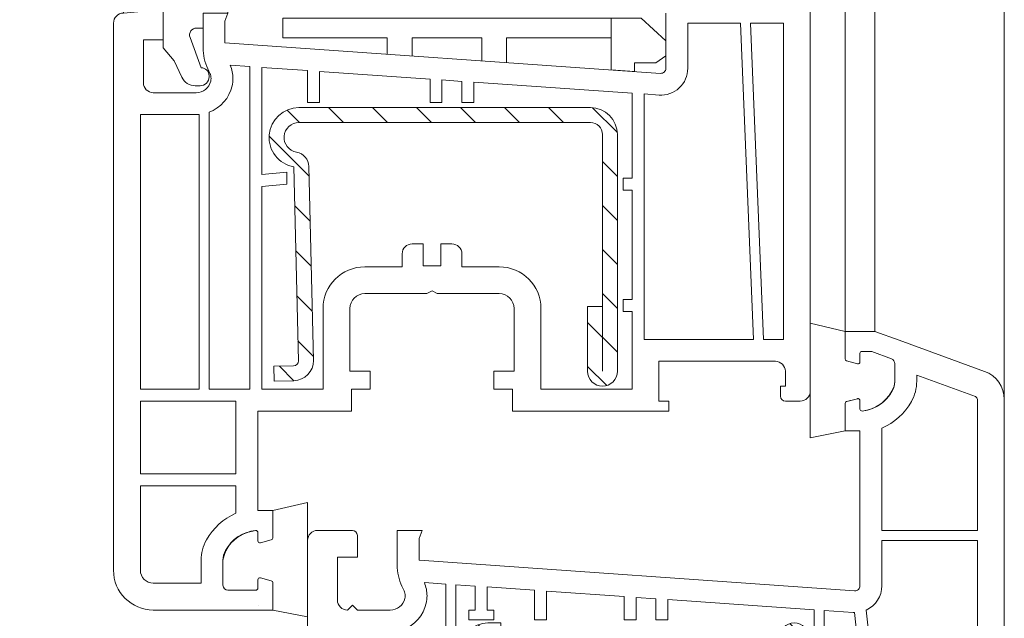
# Model space of a CAD drawing. Header units: millimetres. Extents: x 3652085 to 3778338, y -303702 to -273644.
# Tile 125 of 256: x 3679293 to 3679392, y -282983 to -282923. Entities that reach past the tile are written whole.
import ezdxf

# ---------------------------------------------------------------- set-up
doc = ezdxf.new("R2010")
doc.units = ezdxf.units.MM
doc.header["$PDMODE"] = 34
doc.linetypes.add('HIDDEN2', pattern=[4.7624999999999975, 3.174999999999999, -1.587499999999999])
for name, color, linetype in [('1', 7, 'Continuous'), ('ARMIERUNG', 5, 'Continuous'), ('ZUSATZPROFILE', 7, 'Continuous')]:
    doc.layers.add(name, color=color, linetype=linetype)
doc.layers.add('DIM-03    (HAUSART)', color=111, linetype='Continuous', lineweight=5)
doc.layers.add('WINDOW-PROFILE (HAUSART)', color=166, linetype='Continuous', lineweight=5)
doc.styles.add('1-20 Eng HA', font='arial.ttf', dxfattribs={"height": 40})
doc.dimstyles.new('1-20 Eng HA', dxfattribs={"dimtxt": 40, "dimasz": 16, "dimexe": 16, "dimexo": 5, "dimgap": 5, "dimtad": 1, "dimdec": 0, "dimlfac": -1, "dimzin": 0, "dimdsep": 46, "dimtxsty": '1-20 Eng HA', "dimblk": 'OBLIQUE', "dimcen": 0.09, "dimdle": 16, "dimclrd": 256, "dimclre": 256, "dimclrt": 256, "dimadec": 0, "dimazin": 0, "dimtfac": 1, "dimtdec": 0, "dimtofl": 0, "dimtmove": 0, "dimatfit": 3, "dimldrblk": 'OBLIQUE', "dimfxl": 1, "dimtolj": 1, "dimtzin": 0, "dimlwe": 0, "dimarcsym": 0})

# ---------------------------------------------------------------- blocks, each defined once
blk = doc.blocks.new('A$C3FD17440')
at = {"layer": 'ARMIERUNG', "lineweight": 0}
h = blk.add_hatch(dxfattribs=at)
h.set_pattern_fill('ANSI31', color=256, scale=0.9999999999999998, style=0)
h.set_pattern_definition([(44.99999999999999, (-71.91149228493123, -179.7928927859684), (-2.245064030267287, 2.245064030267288), [])])
h.paths.add_polyline_path([(50.39999999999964, 21.79999999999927, 0.4142135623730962), (49.19999999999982, 23), (47.89999999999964, 23), (47.89999999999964, 24.5), (49.19999999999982, 24.5, -0.4142135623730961), (51.89999999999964, 21.79999999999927), (51.89999999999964, 7.200000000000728, -0.4142135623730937), (49.19999999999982, 4.5), (19.60000000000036, 4.5, -0.4142135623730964), (16.89999999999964, 7.200000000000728), (16.89999999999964, 23, -1), (19.89999999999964, 23), (19.89999999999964, 8.4999340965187), (18.39999999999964, 8.4999340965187), (18.39999999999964, 7.200000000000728, 0.4142135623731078), (19.60000000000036, 6), (49.19999999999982, 6, 0.4142135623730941), (50.39999999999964, 7.200000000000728)])
at = {"layer": '1', "linetype": 'Continuous', "lineweight": 0}
for p, q in [((10.30000000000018, 53.79999999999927), (7.872140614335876, 52.91633145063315)), ((13.30000000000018, 53.79999999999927), (10.30000000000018, 53.79999999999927)), ((13.30000000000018, 51.04474411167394), (13.30000000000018, 53.79999999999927)), ((7.872140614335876, 52.91633145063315), (-0.726060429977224, 49.78684220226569)), ((10.61710825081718, 51.76980987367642), (8.628993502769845, 51.0462124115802)), ((11.59999999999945, 51.79999999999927), (10.78821839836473, 51.79999999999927)), ((11.80000000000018, 51.59999999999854), (11.80000000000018, 50.75)), ((8.300000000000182, 48.79999999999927), (8.300000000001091, 50.57636480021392)), ((13.15176380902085, 50.85155894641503), (12.05176380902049, 50.55681483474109)), ((13.15176380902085, 50.85155894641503), (12.05176380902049, 50.55681483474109)), ((6.099999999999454, 49.39804503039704), (0.1973939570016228, 47.24967212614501)), ((6.099999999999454, 48.79999999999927), (6.099999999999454, 49.39804503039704)), ((-2.699999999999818, -9.700000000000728), (-2.699999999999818, 46.96776433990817)), ((0, 46.96776433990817), (0, 33.79999999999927)), ((11.80000000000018, 46.84999999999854), (11.80000000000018, 46)), ((12.97961466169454, 46.79456827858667), (12.05176380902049, 47.04318516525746)), ((12.97961466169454, 46.79456827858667), (12.05176380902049, 47.04318516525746)), ((13.15176380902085, 46.74844105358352), (12.97961466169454, 46.79456827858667)), ((13.15176380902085, 46.74844105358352), (12.97961466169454, 46.79456827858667)), ((13.30000000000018, 46.55525588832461), (13.30000000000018, 43.79999999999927)), ((9.599999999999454, 44.07694097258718), (9.599999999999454, 33.79999999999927)), ((11.80000000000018, 43.79999999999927), (11.80000000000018, 33.79999999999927)), ((11.80000000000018, 43.79999999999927), (13.30000000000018, 43.79999999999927)), ((0, 33.79999999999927), (9.599999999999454, 33.79999999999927)), ((11.80000000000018, 33.79999999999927), (11.80000000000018, 28.24105121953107)), ((58.30000000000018, 33.79999999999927), (55.80000000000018, 33.79999999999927)), ((55.80000000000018, 33.79999999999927), (56.09999999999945, 32.97575677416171)), ((58.30000000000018, 33.79999999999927), (58.30000000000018, 30.30847331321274)), ((62.80000000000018, 33.79999999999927), (66.30000000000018, 33.79999999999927)), ((0, 32.79999999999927), (9.599999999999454, 32.79999999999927)), ((0, 32.79999999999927), (0, 11.79999999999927)), ((9.599999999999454, 32.79999999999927), (9.599999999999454, 28.24105121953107)), ((56.09999999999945, 32.97575677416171), (56.09999999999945, 30.79999999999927)), ((62.30000000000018, 33.29999999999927), (62.30000000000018, 31.09999999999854)), ((67.30000000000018, 32.79999999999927), (67.30000000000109, 0.3043379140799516)), ((12.3348782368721, 27.74226919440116), (56.06246599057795, 30.79999999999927)), ((56.06246599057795, 30.79999999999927), (56.09999999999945, 30.79999999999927)), ((62.30000000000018, 31.09999999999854), (64.30000000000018, 31.09999999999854)), ((64.30000000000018, 31.09999999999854), (64.30000000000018, 26.79999999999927)), ((35.5, 27.156760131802), (43.30000000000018, 27.70218926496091)), ((43.30000000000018, 24.79999999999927), (43.30000000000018, 27.70218926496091)), ((44.5, 27.78610143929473), (49.25000000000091, 28.11825379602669)), ((44.5, 24.79999999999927), (44.5, 27.78610143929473)), ((49.25000000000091, 25.79999999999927), (49.25000000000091, 28.11825379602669)), ((50.45000000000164, 28.20216597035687), (52.39999999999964, 28.33852325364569)), ((50.44999999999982, 25.79999999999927), (50.45000000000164, 28.20216597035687)), ((52.39999999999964, 5.222541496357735), (52.39999999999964, 28.33852325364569)), ((53.39999999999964, 28.40845006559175), (55.56925322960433, 28.56013902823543)), ((53.39999999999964, 11.79999999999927), (53.39999999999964, 28.40845006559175)), ((57.61243065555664, 27.74122488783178), (57.82420759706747, 28.19538200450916)), ((31.09999999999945, 26.84908215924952), (16.39999999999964, 25.82115802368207)), ((31.09999999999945, 24.79999999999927), (31.09999999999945, 26.84908215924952)), ((32.30000000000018, 26.93299433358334), (34.30000000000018, 27.07284795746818)), ((32.30000000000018, 24.79999999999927), (32.30000000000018, 26.93299433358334)), ((34.30000000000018, 24.79999999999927), (34.30000000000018, 27.07284795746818)), ((35.5, 24.79999999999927), (35.5, 27.156760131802)), ((9.592369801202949, 11.79999999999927), (11.17227934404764, 25.78783982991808)), ((12.48834247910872, 25.54762828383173), (15.39999999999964, 25.75123121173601)), ((15.39999999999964, 25.75123121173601), (15.39999999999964, 0)), ((16.39999999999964, 25.82115802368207), (16.39999999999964, 0)), ((49.25000000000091, 25.79999999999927), (48.59999999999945, 25.79999999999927)), ((48.59999999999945, 25.79999999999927), (48.59999999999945, 24.79999999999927)), ((50.44999999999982, 25.79999999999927), (51.09999999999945, 25.79999999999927)), ((51.09999999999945, 25.79999999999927), (51.09999999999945, 24.79999999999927)), ((59.00000000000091, 25.79999999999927), (62.30000000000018, 25.79999999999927)), ((62.80000000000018, 26.29999999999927), (62.30000000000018, 25.79999999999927)), ((63.30000000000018, 25.79999999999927), (62.80000000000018, 26.29999999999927)), ((10.80000000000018, 11.79999999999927), (12.35209183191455, 25.54155377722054)), ((31.09999999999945, 24.79999999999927), (32.30000000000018, 24.79999999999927)), ((34.30000000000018, 24.79999999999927), (35.5, 24.79999999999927)), ((44.5, 24.79999999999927), (43.30000000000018, 24.79999999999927)), ((43.30000000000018, 24.79999999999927), (44.5, 24.79999999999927)), ((48.59999999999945, 24.79999999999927), (51.09999999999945, 24.79999999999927)), ((57.69999999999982, 11.79999999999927), (57.69999999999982, 23.83421044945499)), ((58.89999999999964, 11.79999999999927), (58.89999999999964, 23.60124828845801)), ((59.00208627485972, 23.59999999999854), (61.09999999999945, 23.59999999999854)), ((61.09999999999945, 21.29999999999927), (61.09999999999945, 23.59999999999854)), ((62.59999999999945, 22.29999999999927), (62.59999999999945, 23.59999999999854)), ((62.59999999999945, 23.59999999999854), (64.59999999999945, 23.59999999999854)), ((64.59999999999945, 23.59999999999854), (64.59999999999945, 19.79999999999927)), ((61.59999999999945, 21.29999999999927), (61.09999999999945, 21.29999999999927)), ((64.30000000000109, 17.79999999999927), (64.30000000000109, 19.79999999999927)), ((64.30000000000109, 19.79999999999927), (64.59999999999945, 19.79999999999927)), ((64.59999999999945, 17.79999999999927), (64.30000000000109, 17.79999999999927)), ((64.59999999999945, 17.79999999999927), (64.59999999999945, 15.79999999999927)), ((64.30000000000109, 13.79999999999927), (64.30000000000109, 15.79999999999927)), ((64.30000000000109, 15.79999999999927), (64.59999999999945, 15.79999999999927)), ((64.59999999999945, 13.79999999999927), (64.30000000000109, 13.79999999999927)), ((64.59999999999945, 13.79999999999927), (64.59999999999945, 11.79999999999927)), ((9.592369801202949, 11.79999999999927), (0, 11.79999999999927)), ((9.600000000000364, 11.79999999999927), (9.592369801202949, 11.79999999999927)), ((10.80000000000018, 11.79999999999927), (10.80000000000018, 0)), ((57.69999999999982, 11.79999999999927), (53.39999999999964, 11.79999999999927)), ((58.89999999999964, 11.79999999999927), (64.59999999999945, 11.79999999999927)), ((9.600000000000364, 10.59999999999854), (0, 10.59999999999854)), ((0, 10.59999999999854), (0, 0)), ((9.600000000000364, 10.59999999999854), (9.600000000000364, 0)), ((53.39999999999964, 10.79999999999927), (57.69999999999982, 10.79999999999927)), ((53.39999999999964, 10.79999999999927), (53.39999999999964, 0)), ((57.69999999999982, 10.79999999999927), (57.69999999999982, 0)), ((58.89999999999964, 10.79999999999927), (58.89999999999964, 0)), ((58.89999999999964, 10.79999999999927), (64.59999999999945, 10.79999999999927)), ((64.59999999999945, 10.79999999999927), (64.59999999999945, 0)), ((52.39999999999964, 5.222541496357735), (52.39999999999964, 0)), ((30.20000000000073, 4), (30.40000000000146, 4)), ((45.20000000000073, 4), (45.40000000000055, 4)), ((29.90000000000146, 2.399995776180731), (29.90000000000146, 3.69999999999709)), ((30.70000000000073, 3.69999999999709), (30.70000000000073, 1.5)), ((44.90000000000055, 1.5), (44.90000000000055, 3.69999999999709)), ((45.70000000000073, 3.69999999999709), (45.70000000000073, 1.5)), ((29.90000000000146, 1.5), (29.90000000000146, 2.399995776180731)), ((0, 0), (9.600000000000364, 0)), ((10.80000000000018, 0), (15.39999999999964, 0)), ((16.39999999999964, 0), (28.40000000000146, 0)), ((32.20000000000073, 0), (43.40000000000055, 0)), ((47.20000000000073, 0), (52.39999999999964, 0)), ((53.39999999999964, 0), (57.69999999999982, 0)), ((58.89999999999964, 0), (64.59999999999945, 0)), ((67.30000000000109, 0.3043379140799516), (67.30000000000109, -9.700000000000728)), ((-0.1999999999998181, -2.671743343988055), (-0.1999999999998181, -7)), ((5.739825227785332, -2.200000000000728), (0.2992009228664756, -2.200000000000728)), ((6.035145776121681, -2.552780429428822), (5.107799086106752, -7.812032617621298)), ((7.120139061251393, -6.76527036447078), (7.881405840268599, -2.447905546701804)), ((8.176848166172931, -2.200000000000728), (46.42315183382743, -2.200000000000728)), ((46.71859415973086, -2.447905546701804), (47.47986093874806, -6.76527036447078)), ((49.4922009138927, -7.812032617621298), (48.56485422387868, -2.552780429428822)), ((56.42315183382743, -2.200000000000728), (48.86017477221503, -2.200000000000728)), ((56.71859415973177, -2.447905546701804), (57.47986093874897, -6.76527036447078)), ((59.49220091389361, -7.812032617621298), (58.56485422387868, -2.552780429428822)), ((64.30000000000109, -2.200000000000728), (58.86017477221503, -2.200000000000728)), ((64.30079907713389, -2.200000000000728), (64.30000000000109, -2.200000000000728)), ((64.80000000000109, -7), (64.80000000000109, -2.671743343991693)), ((1.099999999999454, -7), (-0.1999999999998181, -7)), ((1.099999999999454, -7), (0.8610155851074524, -8.355347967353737)), ((7.317100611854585, -7.000000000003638), (9.399999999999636, -7.000000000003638)), ((9.399999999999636, -7.000000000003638), (9.167165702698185, -8.320468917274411)), ((45.43283429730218, -8.320468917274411), (45.19999999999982, -7.000000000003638)), ((45.19999999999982, -7.000000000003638), (47.28289938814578, -7.000000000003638)), ((55.43283429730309, -8.320468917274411), (55.20000000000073, -7.000000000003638)), ((55.20000000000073, -7.000000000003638), (57.28289938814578, -7.000000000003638)), ((63.73898441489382, -8.355347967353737), (63.50000000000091, -7)), ((64.80000000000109, -7), (63.50000000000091, -7)), ((5.166987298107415, -8.150000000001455), (6.061880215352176, -9.700000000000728)), ((9.167165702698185, -8.320468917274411), (8.101097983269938, -9.78778525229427)), ((46.49890201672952, -9.78778525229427), (45.43283429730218, -8.320468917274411)), ((48.53811978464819, -9.700000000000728), (49.43301270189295, -8.150000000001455)), ((56.49890201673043, -9.78778525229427), (55.43283429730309, -8.320468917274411)), ((58.5381197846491, -9.700000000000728), (59.43301270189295, -8.150000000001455)), ((0.4444641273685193, -9.155535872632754), (-0.1050848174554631, -9.705084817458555)), ((64.70508481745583, -9.705084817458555), (64.15553587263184, -9.155535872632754)), ((-1.087241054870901, -10.14236894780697), (-2.173832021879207, -10.19931476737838)), ((6.927905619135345, -10.20000000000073), (7.292080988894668, -10.20000000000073)), ((47.30791901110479, -10.20000000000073), (47.67209438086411, -10.20000000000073)), ((57.3079190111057, -10.20000000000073), (57.67209438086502, -10.20000000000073)), ((66.77383202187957, -10.19931476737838), (65.68724105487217, -10.14236894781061))]:
    blk.add_line(p, q, dxfattribs=at)
for centre, radius, start, end in [((10.78821839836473, 51.29999999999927), 0.5, 90, 110.0122043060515), ((11.59999999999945, 51.59999999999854), 0.2000000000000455, 0, 90), ((8.800000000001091, 50.57636480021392), 0.5000000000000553, 109.9995641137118, 180), ((12, 50.75), 0.2000000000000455, 180, 270), ((12, 50.75), 0.2000000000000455, 180, 270), ((12, 50.75), 0.1999999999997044, 270, 285.0000000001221), ((12, 50.75), 0.1999999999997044, 270, 285.0000000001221), ((13.10000000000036, 51.04474411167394), 0.199999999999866, 284.9999999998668, 0), ((13.10000000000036, 51.04474411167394), 0.199999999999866, 284.9999999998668, 0), ((0.3000000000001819, 46.96776433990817), 2.999999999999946, 110.000000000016, 180), ((10.30000000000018, 48.79999999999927), 4.200000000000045, 180, 209.1309826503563), ((10.30000000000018, 48.79999999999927), 2, 180, 209.1309826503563), ((12.04701821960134, 49.77361560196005), 4.000000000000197, 209.1309826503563, 263.2442894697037), ((0.3000000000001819, 46.96776433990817), 0.3000000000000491, 110.0000000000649, 180), ((12.04701821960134, 49.77361560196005), 6.199999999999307, 209.1309826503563, 246.7539596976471), ((12, 46.84999999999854), 0.2000000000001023, 89.99999999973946, 180), ((12, 46.84999999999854), 0.2000000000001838, 74.99999999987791, 89.99999999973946), ((13.10000000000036, 46.55525588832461), 0.199999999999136, 0, 75.0000000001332), ((13.10000000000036, 46.55525588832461), 0.199999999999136, 0, 75.0000000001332), ((11.59999999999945, 46), 0.2000000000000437, 263.244289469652, 0), ((62.80000000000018, 33.29999999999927), 0.5, 90, 180), ((66.30000000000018, 32.79999999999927), 1, 0, 90), ((53.29633433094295, 30.32500807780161), 5.003692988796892, 334.8106650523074, 359.8106650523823), ((12.30000000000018, 28.24105121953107), 2.700000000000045, 180, 245.3121557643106), ((12.30000000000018, 28.24105121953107), 0.5, 180, 273.9999999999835), ((58.70000000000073, 27.23408297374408), 3.400000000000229, 157.0444747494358, 180), ((58.70000000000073, 27.23408297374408), 1.200000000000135, 154.9999999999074, 180), ((58.70000000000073, 27.23408297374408), 3.400000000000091, 180, 192.7395351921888), ((58.70000000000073, 27.23408297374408), 1.200000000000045, 180, 192.6927886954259), ((58.99633433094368, 27.30458310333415), 1.504587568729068, 192.8323801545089, 270.1395914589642), ((63.30000000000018, 26.79999999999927), 1, 270, 0), ((58.99633433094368, 27.30458310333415), 3.704587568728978, 192.7923856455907, 249.5171644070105), ((12.30000000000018, 28.24105121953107), 2.699999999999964, 271.1054915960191, 273.9999999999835), ((58.99633433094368, 27.30458310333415), 3.704587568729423, 268.5099089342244, 270.0889605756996), ((61.59999999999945, 22.29999999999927), 1, 270, 0), ((30.20000000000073, 3.69999999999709), 0.3000000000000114, 90, 180), ((30.40000000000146, 3.69999999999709), 0.2999999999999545, 0, 90), ((45.20000000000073, 3.69999999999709), 0.3000000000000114, 90, 180), ((45.40000000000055, 3.69999999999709), 0.2999999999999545, 0, 90), ((28.40000000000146, 1.5), 1.5, 270, 0), ((32.20000000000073, 1.5), 1.5, 180, 270), ((43.40000000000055, 1.5), 1.5, 270, 0), ((47.20000000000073, 1.5), 1.5, 180, 270), ((0.2992009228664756, -2.700000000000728), 0.5, 90, 176.7602997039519), ((5.739825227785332, -2.5), 0.3000000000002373, 349.8669397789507, 90), ((8.176848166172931, -2.5), 0.2999999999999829, 90, 169.9999999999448), ((46.42315183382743, -2.5), 0.2999999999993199, 10.00000000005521, 90), ((48.86017477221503, -2.5), 0.2999999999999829, 90, 190.1330602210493), ((56.42315183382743, -2.5), 0.3000000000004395, 10.00000000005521, 90), ((58.86017477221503, -2.5), 0.2999999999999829, 90, 190.1330602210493), ((64.30079907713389, -2.700000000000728), 0.5000000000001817, 3.239700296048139, 90), ((7.317100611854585, -6.80000000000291), 0.2000000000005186, 169.9999999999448, 270), ((47.28289938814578, -6.80000000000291), 0.1999999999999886, 270, 10.00000000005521), ((57.28289938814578, -6.80000000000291), 0.1999999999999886, 270, 10.00000000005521), ((5.599999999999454, -7.900000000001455), 0.4999999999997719, 169.8669397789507, 210.0000000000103), ((49, -7.900000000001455), 0.5000000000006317, 330.0000000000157, 10.13306022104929), ((59.00000000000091, -7.900000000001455), 0.4999999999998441, 329.9999999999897, 10.13306022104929), ((-0.6161960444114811, -8.094875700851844), 1.500000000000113, 315.0000000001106, 349.9999999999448), ((65.21619604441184, -8.094875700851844), 1.49999999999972, 190.0000000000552, 224.9999999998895), ((-2.199999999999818, -9.700000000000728), 0.5, 180, 272.9999999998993), ((-1.165744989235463, -8.644424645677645), 1.49999999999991, 273.0000000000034, 315.0000000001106), ((6.927905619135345, -9.200000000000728), 0.9999999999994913, 210.0000000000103, 270), ((7.292080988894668, -9.200000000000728), 1, 270, 323.9999999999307), ((47.30791901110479, -9.200000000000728), 0.9999999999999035, 216.0000000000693, 270), ((47.67209438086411, -9.200000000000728), 1, 270, 329.9999999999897), ((57.30791901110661, -9.200000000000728), 1.000000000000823, 216.0000000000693, 269.9999999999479), ((57.67209438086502, -9.200000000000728), 1, 270, 329.9999999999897), ((65.76574498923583, -8.644424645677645), 1.500000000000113, 224.9999999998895, 266.9999999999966), ((66.80000000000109, -9.700000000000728), 0.4999999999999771, 267.0000000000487, 0)]:
    blk.add_arc(centre, radius, start, end, dxfattribs=at)
at = {"layer": 'ARMIERUNG', "lineweight": 0}
for p, q in [((18.39999999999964, 24.5), (18.39999999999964, 24.5)), ((49.19999999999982, 24.5), (47.89999999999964, 24.5)), ((47.89999999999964, 24.5), (47.89999999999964, 23)), ((16.89999999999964, 23), (16.89999999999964, 7.200000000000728)), ((18.39999999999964, 7.200000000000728), (18.39999999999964, 23)), ((19.89999999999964, 8.4999340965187), (19.89999999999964, 23)), ((47.89999999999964, 23), (49.19999999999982, 23)), ((50.39999999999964, 21.79999999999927), (50.39999999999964, 7.200000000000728)), ((51.89999999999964, 7.200000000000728), (51.89999999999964, 21.79999999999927)), ((18.39999999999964, 8.4999340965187), (19.89999999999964, 8.4999340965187)), ((49.19999999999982, 6), (19.60000000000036, 6)), ((19.60000000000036, 4.5), (49.19999999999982, 4.5))]:
    blk.add_line(p, q, dxfattribs=at)
at = {"layer": 'ARMIERUNG', "color": 3, "lineweight": 0}
blk.add_lwpolyline([(13.30000000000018, 53.79999999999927), (16.80000000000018, 54.62263833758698), (16.80000000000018, 43.12263833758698), (13.30000000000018, 43.79999999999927), (13.30000000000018, 46.55525588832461, 0.3394542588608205), (13.15176380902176, 46.74844105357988), (12.05176380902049, 47.04318516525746, 0.4931454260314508), (11.80000000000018, 46.84999999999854), (11.80000000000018, 46, -0.4491855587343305), (11.57647272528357, 45.80138865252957, -0.2820358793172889), (8.364278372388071, 48.29702705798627, -0.06363965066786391), (8.300000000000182, 48.79999999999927), (8.300000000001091, 50.57636480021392, -0.3153008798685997), (8.628993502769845, 51.0462124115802), (10.61710825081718, 51.76980987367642), (10.78821839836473, 51.79999999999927), (11.59999999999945, 51.79999999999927, -0.4142135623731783), (11.80000000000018, 51.59999999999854), (11.80000000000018, 50.75, 0.4931454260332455), (12.05176380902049, 50.55681483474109), (13.15176380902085, 50.85155894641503, 0.3394542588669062), (13.30000000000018, 51.04474411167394)], format="xyb", close=True, dxfattribs=at)
at = {"layer": 'ARMIERUNG', "lineweight": 0}
for centre, radius, start, end in [((18.39999999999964, 23), 1.5, 90, 180), ((18.39999999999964, 23), 1.5, 0, 90), ((49.19999999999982, 21.79999999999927), 2.7, 0, 90), ((49.19999999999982, 21.79999999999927), 1.2, 0, 90), ((19.60000000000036, 7.200000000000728), 2.7, 180, 270), ((19.60000000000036, 7.200000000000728), 1.2, 180, 270), ((49.19999999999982, 7.200000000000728), 2.7, 270, 0), ((49.19999999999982, 7.200000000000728), 1.2, 270, 0)]:
    blk.add_arc(centre, radius, start, end, dxfattribs=at)
blk = doc.blocks.new('554012_ARMIERUNG')
at = {"layer": 'ARMIERUNG', "lineweight": 0}
h = blk.add_hatch(dxfattribs=at)
h.set_pattern_fill('ANSI31', color=256, scale=25, style=0)
h.set_pattern_definition([(45, (-54.91365138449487, 6.145086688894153), (-2.209708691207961, 2.209708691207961), [])])
h.paths.add_polyline_path([(-14.79999999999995, 27.99999999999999, 0.4142135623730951), (-17.49999999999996, 25.29999999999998), (-17.49999999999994, 1.5, 1), (-14.49999999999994, 1.5), (-14.49999999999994, 8), (-15.99999999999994, 8), (-15.99999999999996, 25.29999999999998, -0.4142135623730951), (-14.79999999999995, 26.49999999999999), (14.50000000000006, 26.49999999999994, -0.9195326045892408), (14.75019970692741, 23.52101382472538, 0.3593905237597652), (13.50080132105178, 22.07674882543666), (13.04968506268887, 2.593175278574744, 0.4140453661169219), (15.00170601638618, 0.5474431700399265), (17.00114322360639, 0.4999999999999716), (17.03672560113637, 1.999577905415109), (15.03728839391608, 2.047021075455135, -0.414039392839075), (14.54928291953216, 2.558443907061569), (15.00000000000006, 22.04196010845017, 0.9195949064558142), (14.50000000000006, 27.99999999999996)])
for p, q in [((14.50000000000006, 27.99999999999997), (-14.79999999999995, 27.99999999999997)), ((14.50000000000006, 26.49999999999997), (-14.79999999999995, 26.49999999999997)), ((-17.49999999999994, 25.29999999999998), (-17.49999999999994, 1.5)), ((-15.99999999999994, 8), (-15.99999999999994, 25.29999999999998)), ((13.50080132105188, 22.07674882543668), (13.04971197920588, 2.594323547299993)), ((15.00000000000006, 22.04196010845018), (14.54928988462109, 2.558741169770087)), ((-15.99999999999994, 8), (-15.99999999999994, 1.5)), ((-15.99999999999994, 8), (-14.49999999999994, 8)), ((-14.49999999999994, 1.5), (-14.49999999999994, 8)), ((17.03672560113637, 1.999577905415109), (15.03728839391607, 2.047021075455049)), ((17.00114322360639, 0.4999999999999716), (17.03672560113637, 1.999577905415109)), ((15.00170601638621, 0.5474431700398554), (17.00114322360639, 0.4999999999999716))]:
    blk.add_line(p, q, dxfattribs=at)
for centre, radius, start, end in [((-14.79999999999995, 25.29999999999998), 2.700000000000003, 90, 180), ((14.50000000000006, 24.99999999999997), 2.999999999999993, 279.5940682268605, 90), ((-14.79999999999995, 25.29999999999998), 1.200000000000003, 90, 180), ((14.50000000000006, 24.99999999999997), 1.49999999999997, 279.6018047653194, 90), ((15.00039941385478, 22.04202764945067), 1.500000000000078, 99.60180476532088, 178.6736303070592), ((15.04914918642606, 2.546880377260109), 1.999999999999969, 178.6407257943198, 268.640725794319), ((15.04914918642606, 2.546880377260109), 0.4999999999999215, 178.6407257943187, 268.6407257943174), ((-15.99999999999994, 1.5), 1.5, 180, 0)]:
    blk.add_arc(centre, radius, start, end, dxfattribs=at)
blk = doc.blocks.new('560510_GLASLEISTE_22-5')
at = {"layer": 'ARMIERUNG', "lineweight": 0}
for centre, radius, start, end in [((-16.60013605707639, 21.52155395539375), 0.3999999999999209, 89.99025564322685, 178.5055530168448), ((-16.59999999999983, 21.52155395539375), 0.3999999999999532, 358.7498880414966, 90.00974438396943), ((-8.97770953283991, 21.32269295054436), 8.025020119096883, 178.5055530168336, 226.5174077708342), ((-11.91410685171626, 21.41929824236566), 4.287008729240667, 178.7498880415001, 232.9010851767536), ((-16.7025935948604, 14.83865157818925), 0.299999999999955, 90, 185.0669878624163), ((-16.7025935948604, 14.83865157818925), 0.3000000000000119, 8.593377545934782, 90), ((-9.300934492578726, 15.96108490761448), 7.186281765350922, 188.6242230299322, 223.6582097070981), ((-8.502522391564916, 15.56915026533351), 8.532544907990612, 185.0898891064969, 225.3403181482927)]:
    blk.add_arc(centre, radius, start, end, dxfattribs=at)
at = {"layer": 'ZUSATZPROFILE', "lineweight": 5}
for p, q in [((-14.5, 18), (7.216930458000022, 13.174015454)), ((-14.5, 18), (-14.5, 8)), ((-12.5, 15.50676789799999), (-2, 13.17343456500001)), ((-12.5, 15.50676789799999), (-12.5, 9)), ((-2, 13.17343456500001), (-2, 9)), ((-0.5, 12.84010123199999), (-0.5, 2)), ((-0.5, 12.84010123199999), (6, 11.39565678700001)), ((8, 12.197828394), (8, 0)), ((6, 11.39565678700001), (6, 2)), ((-12.5, 9), (-2, 9)), ((-13.5, 7), (-3, 7)), ((-2.5, 6.5), (-2.5, 0)), ((-0.5, 2), (6, 2)), ((-2.5, 0), (0, 0)), ((0, 0), (0, -1.5)), ((8, 0), (4, 0.3499546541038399)), ((4, 0.3499546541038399), (4, -3.5)), ((0, -1.5), (0.6561773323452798, -1.5)), ((1.313962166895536, -2.43941410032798), (0.2000000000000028, -5.5)), ((4, -3.5), (2.89719239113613, -4.81427492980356)), ((2.141936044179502, -6.433927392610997), (2.89719239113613, -4.81427492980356)), ((-0.5999999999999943, -6.399999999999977), (-0.5999999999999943, -6.299999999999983)), ((0.3000000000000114, -7.299999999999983), (0.7824743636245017, -7.299999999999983))]:
    blk.add_line(p, q, dxfattribs=at)
for centre, radius, start, end in [((7.000000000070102, 12.19782839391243), 0.9999999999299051, 5.018864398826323e-09, 77.47119228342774), ((-13.5, 8), 1, 180, 270), ((-3, 6.5), 0.5, 0, 90), ((0.6561773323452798, -2.200000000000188), 0.7000000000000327, 340.0000000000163, 90), ((0.2000000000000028, -6.299999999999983), 0.799999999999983, 90, 180), ((0.3000000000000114, -6.399999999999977), 0.9000000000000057, 180, 270), ((0.7824743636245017, -5.799999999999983), 1.5, 270, 335.0000000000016)]:
    blk.add_arc(centre, radius, start, end, dxfattribs=at)
blk = doc.blocks.new('_Oblique')
at = {"color": 0, "linetype": 'ByBlock', "lineweight": -2}
blk.add_line((-0.5, -0.5), (0.5, 0.5), dxfattribs=at)
blk = doc.blocks.new('*D234')
at = {"layer": 'Defpoints', "color": 0, "lineweight": 0, "transparency": 16777216}
for p in [(3679120.441904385, -281228.2383626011), (3679312.510043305, -281228.2383626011, 4.237028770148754e-05), (3679174.121802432, -282993.1335586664)]:
    blk.add_point(p, dxfattribs=at)
at = {"layer": 'DIM-03    (HAUSART)', "lineweight": -2, "transparency": 16777216}
blk.add_line((3679120.441904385, -283009.1335586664), (3679120.441904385, -281212.2383626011), dxfattribs=at)
at = {"layer": 'DIM-03    (HAUSART)', "linetype": 'HIDDEN2', "lineweight": 0, "transparency": 16777216}
for p, q in [((3679307.510043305, -281228.2383626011), (3679104.441904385, -281228.2383626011)), ((3679169.121802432, -282993.1335586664), (3679104.441904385, -282993.1335586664))]:
    blk.add_line(p, q, dxfattribs=at)
at = {"layer": 'DIM-03    (HAUSART)', "lineweight": -2, "transparency": 16777216, "xscale": 16, "yscale": 16, "zscale": 16}
for p, rotation in [((3679120.441904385, -281228.2383626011), 90), ((3679120.441904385, -282993.1335586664), 270)]:
    blk.add_blockref('_Oblique', p, dxfattribs=dict(at, rotation=rotation))
at = {"layer": 'DIM-03    (HAUSART)', "transparency": 16777216, "insert": (3679095.018984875, -282110.6859606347), "char_height": 40, "attachment_point": 5, "rotation": 90, "style": '1-20 Eng HA'}
blk.add_mtext('\\A1;1765', dxfattribs=at)

msp = doc.modelspace()

# ---------------------------------------------------------------- linework, layer by layer
at = {"layer": 'WINDOW-PROFILE (HAUSART)'}
for p, q in [((3679372.172786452, -282947.1969331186, 302370.4857631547), (3679372.172786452, -282908.9651976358, 302370.4857631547)), ((3679307.172786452, -282922.6329619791, 302370.4857631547), (3679307.172786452, -282924.8329619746, 302370.4857631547)), ((3679311.172786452, -282922.1329619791, 302370.4857631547), (3679311.172786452, -282925.6244886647, 302370.4857631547)), ((3679313.672786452, -282922.1329619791, 302370.4857631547), (3679313.372786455, -282922.9572052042, 302370.4857631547)), ((3679357.672786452, -282927.6919107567, 302370.4857631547), (3679357.672786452, -282922.1329619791, 302370.4857631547)), ((3679302.172786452, -282923.1329619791, 302370.4857631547), (3679302.172786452, -282933.3339606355, 302370.4857631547)), ((3679313.372786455, -282922.9572052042, 302370.4857631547), (3679313.372786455, -282925.1329619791, 302370.4857631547)), ((3679365.172276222, -282923.1329619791, 302370.4857631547), (3679359.872786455, -282923.1329619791, 302370.4857631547)), ((3679359.872786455, -282923.1329619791, 302370.4857631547), (3679359.872786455, -282927.6756564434, 302370.4857631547)), ((3679365.172276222, -282923.1329619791, 302370.4857631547), (3679366.470722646, -282954.9329619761, 302370.4857631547)), ((3679366.172786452, -282923.1329619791, 302370.4857631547), (3679369.472786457, -282923.1329619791, 302370.4857631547)), ((3679366.172786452, -282923.1329619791, 302370.4857631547), (3679367.472786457, -282954.9329619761, 302370.4857631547)), ((3679369.472786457, -282923.1329619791, 302370.4857631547), (3679369.472786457, -282954.9329619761, 302370.4857631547)), ((3679307.172786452, -282924.8329619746, 302370.4857631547), (3679305.172786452, -282924.8329619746, 302370.4857631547)), ((3679305.172786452, -282924.8329619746, 302370.4857631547), (3679305.172786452, -282929.1329619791, 302370.4857631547)), ((3679357.137908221, -282928.1906927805, 302370.4857631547), (3679313.372786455, -282925.1329619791, 302370.4857631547)), ((3679311.860355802, -282928.1917370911, 302370.4857631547), (3679311.64857886, -282927.7375799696, 302370.4857631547)), ((3679315.872786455, -282927.5118723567, 302370.4857631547), (3679313.904487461, -282927.3750781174, 302370.4857631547)), ((3679315.872786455, -282959.9329619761, 302370.4857631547), (3679315.872786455, -282927.5118723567, 302370.4857631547)), ((3679317.072786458, -282938.1329619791, 302370.4857631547), (3679317.072786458, -282927.595270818, 302370.4857631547)), ((3679321.672786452, -282927.91496489, 302370.4857631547), (3679317.072786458, -282927.595270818, 302370.4857631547)), ((3679321.672786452, -282931.1329619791, 302370.4857631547), (3679321.672786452, -282927.91496489, 302370.4857631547)), ((3679322.872786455, -282931.1329619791, 302370.4857631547), (3679322.872786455, -282927.9983633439, 302370.4857631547)), ((3679333.972786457, -282928.7697990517, 302370.4857631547), (3679322.872786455, -282927.9983633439, 302370.4857631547)), ((3679333.972786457, -282931.1329619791, 302370.4857631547), (3679333.972786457, -282928.7697990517, 302370.4857631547)), ((3679335.172786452, -282931.1329619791, 302370.4857631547), (3679335.172786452, -282928.8531975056, 302370.4857631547)), ((3679337.172786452, -282928.9921949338, 302370.4857631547), (3679335.172786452, -282928.8531975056, 302370.4857631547)), ((3679337.172786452, -282931.1329619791, 302370.4857631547), (3679337.172786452, -282928.9921949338, 302370.4857631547)), ((3679338.372786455, -282931.1329619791, 302370.4857631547), (3679338.372786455, -282929.0755933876, 302370.4857631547)), ((3679354.272786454, -282930.1806229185, 302370.4857631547), (3679338.372786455, -282929.0755933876, 302370.4857631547)), ((3679310.472786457, -282930.1329619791, 302370.4857631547), (3679306.172786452, -282930.1329619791, 302370.4857631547)), ((3679354.272786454, -282938.7329619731, 302370.4857631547), (3679354.272786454, -282930.1806229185, 302370.4857631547)), ((3679356.985591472, -282930.3691593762, 302370.4857631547), (3679355.472786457, -282930.2640213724, 302370.4857631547)), ((3679355.472786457, -282954.9329619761, 302370.4857631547), (3679355.472786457, -282930.2640213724, 302370.4857631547)), ((3679321.672786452, -282931.1329619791, 302370.4857631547), (3679322.872786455, -282931.1329619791, 302370.4857631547)), ((3679335.172786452, -282931.1329619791, 302370.4857631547), (3679333.972786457, -282931.1329619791, 302370.4857631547)), ((3679338.372786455, -282931.1329619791, 302370.4857631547), (3679337.172786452, -282931.1329619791, 302370.4857631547)), ((3679310.470700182, -282932.3329619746, 302370.4857631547), (3679304.872786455, -282932.3329619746, 302370.4857631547)), ((3679304.872786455, -282959.9329619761, 302370.4857631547), (3679304.872786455, -282932.3329619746, 302370.4857631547)), ((3679310.772786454, -282959.9329619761, 302370.4857631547), (3679310.772786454, -282932.3210953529, 302370.4857631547)), ((3679311.772786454, -282959.9329619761, 302370.4857631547), (3679311.772786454, -282932.0987515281, 302370.4857631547)), ((3679302.172786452, -282933.3339606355, 302370.4857631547), (3679302.172786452, -282978.1329619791, 302370.4857631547)), ((3679317.072786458, -282938.3516836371, 302370.4857631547), (3679317.072786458, -282938.1329619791, 302370.4857631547)), ((3679317.072786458, -282938.3516836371, 302370.4857631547), (3679319.572786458, -282938.1329619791, 302370.4857631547)), ((3679319.572786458, -282938.1329619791, 302370.4857631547), (3679319.572786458, -282939.3375457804, 302370.4857631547)), ((3679319.572786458, -282939.3375457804, 302370.4857631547), (3679317.072786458, -282939.5562674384, 302370.4857631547)), ((3679317.072786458, -282939.5562674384, 302370.4857631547), (3679317.072786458, -282959.9329619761, 302370.4857631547)), ((3679353.372786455, -282938.7329619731, 302370.4857631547), (3679353.372786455, -282939.9329619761, 302370.4857631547)), ((3679354.272786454, -282938.7329619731, 302370.4857631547), (3679353.372786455, -282938.7329619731, 302370.4857631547)), ((3679353.372786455, -282939.9329619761, 302370.4857631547), (3679354.272786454, -282939.9329619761, 302370.4857631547)), ((3679354.272786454, -282950.9329619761, 302370.4857631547), (3679354.272786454, -282939.9329619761, 302370.4857631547)), ((3679333.272786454, -282945.3329619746, 302370.4857631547), (3679332.172786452, -282945.3329619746, 302370.4857631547)), ((3679333.272786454, -282947.5329619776, 302370.4857631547), (3679333.272786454, -282945.3329619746, 302370.4857631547)), ((3679335.072786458, -282945.3329619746, 302370.4857631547), (3679335.072786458, -282947.5329619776, 302370.4857631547)), ((3679336.172786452, -282945.3329619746, 302370.4857631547), (3679335.072786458, -282945.3329619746, 302370.4857631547)), ((3679331.172786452, -282946.3329619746, 302370.4857631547), (3679331.172786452, -282947.6329619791, 302370.4857631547)), ((3679337.172786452, -282946.3329619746, 302370.4857631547), (3679337.172786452, -282947.6329619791, 302370.4857631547)), ((3679335.072786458, -282947.5329619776, 302370.4857631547), (3679333.272786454, -282947.5329619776, 302370.4857631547)), ((3679372.172786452, -282960.1329619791, 302370.4857631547), (3679372.172786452, -282947.1969331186, 302370.4857631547)), ((3679327.422786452, -282947.6329619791, 302370.4857631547), (3679331.172786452, -282947.6329619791, 302370.4857631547)), ((3679340.922786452, -282947.6329619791, 302370.4857631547), (3679337.172786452, -282947.6329619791, 302370.4857631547)), ((3679333.653171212, -282950.3329619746, 302370.4857631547), (3679327.422786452, -282950.3329619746, 302370.4857631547)), ((3679334.172786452, -282950.0329619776, 302370.4857631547), (3679333.653171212, -282950.3329619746, 302370.4857631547)), ((3679334.6924017, -282950.3329619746, 302370.4857631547), (3679334.172786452, -282950.0329619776, 302370.4857631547)), ((3679340.922786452, -282950.3329619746, 302370.4857631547), (3679334.6924017, -282950.3329619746, 302370.4857631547)), ((3679353.372786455, -282950.9329619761, 302370.4857631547), (3679353.372786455, -282952.1329619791, 302370.4857631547)), ((3679354.272786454, -282950.9329619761, 302370.4857631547), (3679353.372786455, -282950.9329619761, 302370.4857631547)), ((3679323.222786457, -282951.8329619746, 302370.4857631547), (3679323.222786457, -282959.9329619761, 302370.4857631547)), ((3679325.922786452, -282951.8329619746, 302370.4857631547), (3679325.922786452, -282958.1329619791, 302370.4857631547)), ((3679342.422786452, -282958.1329619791, 302370.4857631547), (3679342.422786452, -282951.8329619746, 302370.4857631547)), ((3679345.122786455, -282959.9329619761, 302370.4857631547), (3679345.122786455, -282951.8329619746, 302370.4857631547)), ((3679353.372786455, -282952.1329619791, 302370.4857631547), (3679354.272786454, -282952.1329619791, 302370.4857631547)), ((3679354.272786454, -282954.4329619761, 302370.4857631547), (3679354.272786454, -282952.1329619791, 302370.4857631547)), ((3679354.272786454, -282954.4329619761, 302370.4857631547), (3679354.272786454, -282959.9329619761, 302370.4857631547)), ((3679366.470722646, -282954.9329619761, 302370.4857631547), (3679355.472786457, -282954.9329619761, 302370.4857631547)), ((3679369.472786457, -282954.9329619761, 302370.4857631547), (3679367.472786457, -282954.9329619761, 302370.4857631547)), ((3679356.972786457, -282957.1329619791, 302370.4857631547), (3679356.972786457, -282961.1329619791, 302370.4857631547)), ((3679368.672786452, -282957.1329619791, 302370.4857631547), (3679356.972786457, -282957.1329619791, 302370.4857631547)), ((3679325.922786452, -282958.1329619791, 302370.4857631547), (3679327.972786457, -282958.1329619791, 302370.4857631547)), ((3679327.972786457, -282958.1329619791, 302370.4857631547), (3679327.972786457, -282959.9329619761, 302370.4857631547)), ((3679340.372786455, -282958.1329619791, 302370.4857631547), (3679340.372786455, -282959.9329619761, 302370.4857631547)), ((3679342.422786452, -282958.1329619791, 302370.4857631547), (3679340.372786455, -282958.1329619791, 302370.4857631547)), ((3679369.672786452, -282958.1329619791, 302370.4857631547), (3679369.672786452, -282959.6329619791, 302370.4857631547)), ((3679310.772786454, -282959.9329619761, 302370.4857631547), (3679304.872786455, -282959.9329619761, 302370.4857631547)), ((3679315.872786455, -282959.9329619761, 302370.4857631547), (3679311.772786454, -282959.9329619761, 302370.4857631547)), ((3679323.222786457, -282959.9329619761, 302370.4857631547), (3679317.072786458, -282959.9329619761, 302370.4857631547)), ((3679326.072786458, -282962.1329619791, 302370.4857631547), (3679326.072786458, -282959.9329619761, 302370.4857631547)), ((3679327.972786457, -282959.9329619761, 302370.4857631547), (3679326.072786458, -282959.9329619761, 302370.4857631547)), ((3679340.372786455, -282959.9329619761, 302370.4857631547), (3679342.272786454, -282959.9329619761, 302370.4857631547)), ((3679342.272786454, -282962.1329619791, 302370.4857631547), (3679342.272786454, -282959.9329619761, 302370.4857631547)), ((3679354.272786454, -282959.9329619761, 302370.4857631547), (3679345.122786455, -282959.9329619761, 302370.4857631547)), ((3679369.172786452, -282959.6329619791, 302370.4857631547), (3679369.172786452, -282960.6329619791, 302370.4857631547)), ((3679369.672786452, -282959.6329619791, 302370.4857631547), (3679369.172786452, -282959.6329619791, 302370.4857631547)), ((3679304.872786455, -282968.4329619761, 302370.4857631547), (3679304.872786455, -282961.1329619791, 302370.4857631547)), ((3679314.472786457, -282961.1329619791, 302370.4857631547), (3679304.872786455, -282961.1329619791, 302370.4857631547)), ((3679314.472786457, -282968.4329619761, 302370.4857631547), (3679314.472786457, -282961.1329619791, 302370.4857631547)), ((3679356.972786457, -282961.1329619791, 302370.4857631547), (3679357.972786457, -282961.1329619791, 302370.4857631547)), ((3679357.972786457, -282961.1329619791, 302370.4857631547), (3679357.972786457, -282962.1329619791, 302370.4857631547)), ((3679371.172786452, -282961.1329619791, 302370.4857631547), (3679369.672786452, -282961.1329619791, 302370.4857631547)), ((3679316.672786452, -282962.1329619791, 302370.4857631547), (3679326.072786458, -282962.1329619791, 302370.4857631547)), ((3679316.672786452, -282962.1329619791, 302370.4857631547), (3679316.672786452, -282972.1329619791, 302370.4857631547)), ((3679356.972786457, -282962.1329619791, 302370.4857631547), (3679342.272786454, -282962.1329619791, 302370.4857631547)), ((3679357.972786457, -282962.1329619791, 302370.4857631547), (3679356.972786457, -282962.1329619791, 302370.4857631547)), ((3679314.472786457, -282968.4329619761, 302370.4857631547), (3679304.872786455, -282968.4329619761, 302370.4857631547)), ((3679304.872786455, -282978.1329619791, 302370.4857631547), (3679304.872786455, -282969.6329619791, 302370.4857631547)), ((3679314.472786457, -282969.6329619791, 302370.4857631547), (3679304.872786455, -282969.6329619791, 302370.4857631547)), ((3679314.472786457, -282969.6329619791, 302370.4857631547), (3679314.472786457, -282972.4096782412, 302370.4857631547)), ((3679316.672786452, -282972.1329619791, 302370.4857631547), (3679318.172786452, -282972.1329619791, 302370.4857631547)), ((3679318.172263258, -282974.8882178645, 302370.4857631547), (3679318.172786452, -282972.1329619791, 302370.4857631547)), ((3679316.672263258, -282975.1829619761, 302370.4857631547), (3679316.672263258, -282974.3329619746, 302370.4857631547)), ((3679318.024027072, -282975.08140303, 302370.4857631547), (3679316.924027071, -282975.3761471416, 302370.4857631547)), ((3679310.972263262, -282977.1329619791, 302370.4857631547), (3679310.972263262, -282979.4329619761, 302370.4857631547)), ((3679313.172263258, -282977.1329619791, 302370.4857631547), (3679313.172263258, -282979.6329619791, 302370.4857631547)), ((3679316.672263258, -282979.9329619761, 302370.4857631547), (3679316.672263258, -282979.0829619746, 302370.4857631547)), ((3679318.024027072, -282979.1845209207, 302370.4857631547), (3679316.924027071, -282978.8897768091, 302370.4857631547)), ((3679306.172786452, -282979.4329619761, 302370.4857631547), (3679310.972263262, -282979.4329619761, 302370.4857631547)), ((3679316.472263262, -282980.1329619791, 302370.4857631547), (3679313.672263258, -282980.1329619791, 302370.4857631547)), ((3679318.172263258, -282979.3777060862, 302370.4857631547), (3679318.172263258, -282982.1329619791, 302370.4857631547)), ((3679306.172786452, -282982.1329619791, 302370.4857631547), (3679318.172263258, -282982.1329619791, 302370.4857631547)), ((3679316.755803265, -282981.6512674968, 302370.4857631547), (3679316.755291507, -282981.6513762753, 302370.4857631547))]:
    msp.add_line(p, q, dxfattribs=at)
for points, elevation in [([(3679391.672786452, -282936.2873557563), (3679391.672786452, -281250.4061269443)], 302370.4857631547), ([(3679375.672786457, -282954.1329619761), (3679375.672786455, -281260.920225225)], 302370.485805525), ([(3679378.672786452, -282936.2873557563), (3679378.672786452, -281260.920225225)], 302370.4857631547), ([(3679378.672786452, -282861.2873280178), (3679378.672786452, -282954.1329619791)], 302370.4857631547), ([(3679391.672786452, -282861.2873280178), (3679391.672786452, -282969.6869331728)], 302370.4857631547), ([(3679352.172786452, -282922.6329619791), (3679319.172786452, -282922.6329619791), (3679319.172786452, -282924.6329619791), (3679329.672786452, -282924.6329619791), (3679329.672786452, -282926.271791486)], 302370.4857631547), ([(3679332.172786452, -282926.4464585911), (3679332.172786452, -282924.6329619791), (3679339.172786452, -282924.6329619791), (3679339.172786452, -282926.9355264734)], 302370.4857631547), ([(3679341.672786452, -282927.1101935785), (3679341.672786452, -282924.6329619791), (3679352.172786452, -282924.6329619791), (3679352.172786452, -282927.8437954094)], 302370.4857631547)]:
    msp.add_lwpolyline(points, dxfattribs=dict(at, elevation=elevation))
at = {"layer": 'WINDOW-PROFILE (HAUSART)', "elevation": 302370.4857631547}
msp.add_lwpolyline([(3679352.172786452, -282927.8437954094), (3679352.172786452, -282922.6329619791), (3679355.172786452, -282922.6329619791), (3679357.672786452, -282924.9124363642), (3679357.672786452, -282926.4124363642), (3679356.666924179, -282927.1433946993), (3679354.502965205, -282927.1433946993), (3679354.502965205, -282928.0065976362)], close=True, dxfattribs=at)
for points in [[(3679375.672786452, -282954.1329619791), (3679372.172786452, -282953.3103236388), (3679372.172786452, -282964.8103236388), (3679375.672786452, -282964.1329619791), (3679375.672786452, -282961.3777060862, -0.3394542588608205), (3679375.821022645, -282961.1845209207), (3679376.921022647, -282960.8897768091, -0.4931454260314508), (3679377.172786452, -282961.0829619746), (3679377.172786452, -282961.9329619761, 0.4491855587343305), (3679377.396313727, -282962.131573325, 0.2820358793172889), (3679380.608508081, -282959.6359349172, 0.06363965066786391), (3679380.672786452, -282959.1329619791), (3679380.672786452, -282957.3565971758, 0.3153008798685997), (3679380.343792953, -282956.8867495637), (3679378.355678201, -282956.1631521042), (3679378.184568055, -282956.1329619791), (3679377.372786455, -282956.1329619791, 0.4142135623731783), (3679377.172786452, -282956.3329619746), (3679377.172786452, -282957.1829619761, -0.4931454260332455), (3679376.921022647, -282957.3761471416), (3679375.821022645, -282957.08140303, -0.3394542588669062), (3679375.672786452, -282956.8882178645)], [(3679318.172263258, -282972.1329619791), (3679321.672263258, -282971.3103236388), (3679321.672263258, -282982.8103236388), (3679318.172263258, -282982.1329619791), (3679318.172263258, -282979.3777060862, 0.3394542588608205), (3679318.024027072, -282979.1845209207), (3679316.924027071, -282978.8897768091, 0.4931454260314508), (3679316.672263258, -282979.0829619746), (3679316.672263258, -282979.9329619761, -0.4491855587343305), (3679316.448735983, -282980.131573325), (3679313.672263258, -282980.1329619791, -0.4142135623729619), (3679313.172263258, -282979.6329619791), (3679313.172263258, -282977.1329619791, -0.2922056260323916), (3679315.579482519, -282974.3376335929), (3679316.472263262, -282974.1329619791, -0.4142135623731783), (3679316.672263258, -282974.3329619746), (3679316.672263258, -282975.1829619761, 0.4931454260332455), (3679316.924027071, -282975.3761471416), (3679318.024027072, -282975.08140303, 0.3394542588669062), (3679318.172263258, -282974.8882178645)], [(3679318.172263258, -282972.1329619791), (3679321.672263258, -282971.3103236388), (3679321.672263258, -282982.8103236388), (3679318.172263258, -282982.1329619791), (3679318.172263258, -282979.3777060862, 0.3394542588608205), (3679318.024027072, -282979.1845209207), (3679316.924027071, -282978.8897768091, 0.4931454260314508), (3679316.672263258, -282979.0829619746), (3679316.672263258, -282979.9329619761, -0.4491855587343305), (3679316.448735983, -282980.131573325), (3679313.672263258, -282980.1329619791, -0.4142135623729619), (3679313.172263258, -282979.6329619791), (3679313.172263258, -282977.1329619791, -0.2922056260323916), (3679315.579482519, -282974.3376335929), (3679316.472263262, -282974.1329619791, -0.4142135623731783), (3679316.672263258, -282974.3329619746), (3679316.672263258, -282975.1829619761, 0.4931454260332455), (3679316.924027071, -282975.3761471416), (3679318.024027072, -282975.08140303, 0.3394542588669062), (3679318.172263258, -282974.8882178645)]]:
    msp.add_lwpolyline(points, format="xyb", close=True, dxfattribs=at)
at = {"layer": 'WINDOW-PROFILE (HAUSART)'}
for centre, radius, start, end in [((3679303.172786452, -282923.1329619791, 302370.4857631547), 1, 90, 180), ((3679316.176452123, -282925.6079538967, 302370.4857631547), 5.003692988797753, 180.1893348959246, 205.1893351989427), ((3679310.772786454, -282928.6988790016, 302370.4857631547), 3.400000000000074, 0, 22.91425967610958), ((3679357.172786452, -282927.6756564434, 302370.4857631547), 2.700000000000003, 266.0244097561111, 0), ((3679357.172786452, -282927.6919107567, 302370.4857631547), 0.5, 266.0000001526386, 0), ((3679310.772786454, -282928.6988790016, 302370.4857631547), 1.20000000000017, 0, 25.00000004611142), ((3679310.772786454, -282928.6988790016, 302370.4857631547), 1.200000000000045, 347.3072114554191, 0), ((3679310.772786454, -282928.6988790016, 302370.4857631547), 3.400000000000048, 347.2604647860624, 0), ((3679306.172786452, -282929.1329619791, 302370.4857631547), 1, 180, 270), ((3679310.476452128, -282928.6283788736, 302370.4857631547), 1.504587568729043, 269.8604087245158, 347.1676198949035), ((3679310.476452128, -282928.6283788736, 302370.4857631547), 3.704587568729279, 290.4828356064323, 347.207614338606), ((3679310.476452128, -282928.6283788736, 302370.4857631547), 3.704587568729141, 269.9110393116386, 274.5880585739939), ((3679332.172786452, -282946.3329619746, 302370.4857631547), 1, 90, 180), ((3679336.172786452, -282946.3329619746, 302370.4857631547), 1, 0, 90), ((3679327.422786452, -282951.8329619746, 302370.4857631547), 4.200000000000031, 90, 180), ((3679340.922786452, -282951.8329619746, 302370.4857631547), 4.200000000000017, 0, 90), ((3679327.422786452, -282951.8329619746, 302370.4857631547), 1.500000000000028, 90, 180), ((3679340.922786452, -282951.8329619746, 302370.4857631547), 1.5, 0, 90), ((3679368.672786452, -282958.1329619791, 302370.4857631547), 1, 0, 90), ((3679371.172786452, -282960.1329619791, 302370.4857631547), 1, 270, 0), ((3679369.672786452, -282960.6329619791, 302370.4857631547), 0.5, 180, 270), ((3679316.919281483, -282978.1065775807, 302370.4857631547), 6.199999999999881, 113.2407783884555, 150.8690173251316), ((3679316.919281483, -282978.1065775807, 302370.4857631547), 3.999999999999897, 96.755710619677, 150.8690173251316), ((3679316.472263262, -282974.3329619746, 302370.4857631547), 0.2000000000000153, 0, 96.755710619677), ((3679315.172263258, -282977.1329619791, 302370.4857631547), 4.199999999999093, 150.8690173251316, 180), ((3679316.872263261, -282975.1829619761, 302370.4857631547), 0.2000000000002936, 180, 284.9999998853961), ((3679317.972263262, -282974.8882178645, 302370.4857631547), 0.1999999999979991, 284.9999998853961, 0), ((3679315.172263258, -282977.1329619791, 302370.4857631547), 1.999999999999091, 150.8690173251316, 180), ((3679306.172786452, -282978.1329619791, 302370.4857631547), 4, 180, 270), ((3679306.172786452, -282978.1329619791, 302370.4857631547), 1.299999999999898, 180, 270), ((3679316.872263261, -282979.0829619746, 302370.4857631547), 0.2000000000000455, 75.00000011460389, 180), ((3679317.972263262, -282979.3777060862, 302370.4857631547), 0.199999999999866, 0, 75.00000011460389), ((3679313.672263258, -282979.6329619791, 302370.4857631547), 0.5, 180, 270), ((3679316.472263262, -282979.9329619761, 302370.4857631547), 0.2000000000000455, 270, 0)]:
    msp.add_arc(centre, radius, start, end, dxfattribs=at)

# ---------------------------------------------------------------- block references
at = {"layer": 'WINDOW-PROFILE (HAUSART)', "extrusion": (0, 0, -1), "zscale": -1}
for name, p in [('560510_GLASLEISTE_22-5', (-3679311.172786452, -282922.1329619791, -302370.4857631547)), ('554012_ARMIERUNG', (-3679335.303076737, -282959.6329619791, -302370.4857631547))]:
    msp.add_blockref(name, p, dxfattribs=at)
at = {"layer": 'WINDOW-PROFILE (HAUSART)', "xscale": -1}
msp.add_blockref('A$C3FD17440', (3679388.972786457, -283007.9329619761, 302370.4857631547), dxfattribs=at)

# ---------------------------------------------------------------- dimensions: what is measured, and where the dimension line sits
at = {"layer": 'DIM-03    (HAUSART)'}
dim = msp.add_linear_dim(base=(3679120.441904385, -281228.2383626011, 302370.4857631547), p1=(3679174.12180243, -282993.1335586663, 302370.4857631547), p2=(3679312.510043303, -281228.238362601, 302370.485805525), angle=90, dimstyle='1-20 Eng HA', dxfattribs=at)
dim.commit()
dim.dimension.update_dxf_attribs({"geometry": '*D234', "text_midpoint": (3679095.018984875, -282110.6859606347, 302370.4857631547)})

doc.saveas('drawing.dxf')
